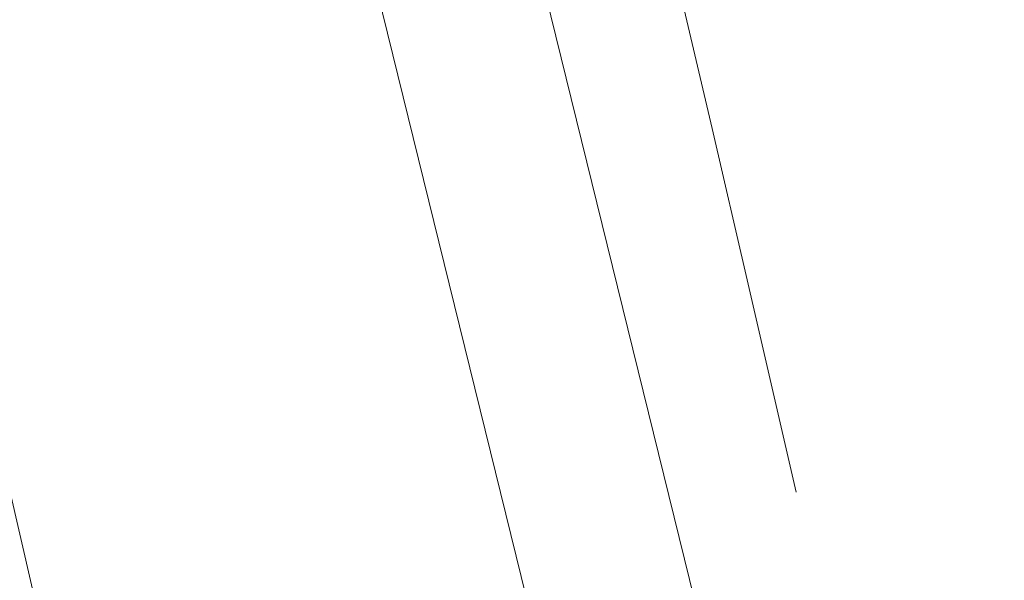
# Model space of a CAD drawing. Header units: millimetres. Extents: x -62314 to 79800, y -34032 to 28340.
# Tile 184 of 256: x 66057 to 66287, y -5455 to -5325. Entities that reach past the tile are written whole.
import ezdxf

# ---------------------------------------------------------------- set-up
doc = ezdxf.new("R2010")
doc.units = ezdxf.units.MM
doc.header["$LTSCALE"] = 508
doc.linetypes.add('Dash Style-6', pattern=[1.04164, 0.625, -0.20828, 0.06943, -0.13893])
for name, color, linetype, lineweight in [('(00) tekening-aanzicht grijs', 8, 'Continuous', 0), ('(00) tekening-stramien-algemeen', 7, 'Dash Style-6', 0), ('None', 7, 'Continuous', 0)]:
    doc.layers.add(name, color=color, linetype=linetype, lineweight=lineweight)

# ---------------------------------------------------------------- blocks, each defined once
blk = doc.blocks.new('bu-b-10')
at = {"layer": 'None', "color": 17, "lineweight": 0, "transparency": 33554687, "flags": 128}
blk.add_lwpolyline([(15412.79, 2957.01), (15431.12, 2923.72), (14388.25, 2349.76), (14369.92, 2383.06)], close=True, dxfattribs=at)
blk = doc.blocks.new('blok B 01 (2D)')
at = {"layer": '(00) tekening-aanzicht grijs', "color": 17, "lineweight": 0, "transparency": 33554687, "flags": 128}
blk.add_lwpolyline([(67147.1, 17815), (67147.15, 17815, 0.120217), (58755.98, 30980.72), (59001.11, 31046.44), (59684.33, 30368.24), (59885.21, 30565.97, -0.112264), (67637.51, 17925.97, -0.000404), (67654.79, 17874.82), (67653.59, 17874.13, -0.068823), (67693, 17589.15), (67693, 8520.64), (67193, 8520.64), (67193, 17589.15, 0.081822), (67163.93, 17765.58)], format="xyb", dxfattribs=at)
at = {"layer": 'None', "color": 17, "lineweight": 0, "transparency": 33554687, "flags": 128}
blk.add_lwpolyline([(67854.77, 18398.59, 0.109455), (60141.36, 30818.11)], format="xyb", dxfattribs=at)
at = {"layer": 'None', "color": 17, "transparency": 33554687, "rotation": 90}
blk.add_blockref('bu-b-10', (68046.99, 8444.05), dxfattribs=at)
blk = doc.blocks.new('Stramien blok B')
at = {"layer": '(00) tekening-stramien-algemeen', "color": 2, "lineweight": 0, "transparency": 33554687}
blk.add_arc((35700.81, -3868.71), 33612.33, 18.044708, 49.822253, dxfattribs=at)

msp = doc.modelspace()

# ---------------------------------------------------------------- block references
at = {"layer": 'None', "color": 17, "transparency": 33554687}
for name, p, rotation in [('blok B 01 (2D)', (-3125.94, -10622.93), 344.9999999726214), ('Stramien blok B', (0, 0), 344.9999645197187)]:
    msp.add_blockref(name, p, dxfattribs=dict(at, rotation=rotation))

doc.saveas('drawing.dxf')
